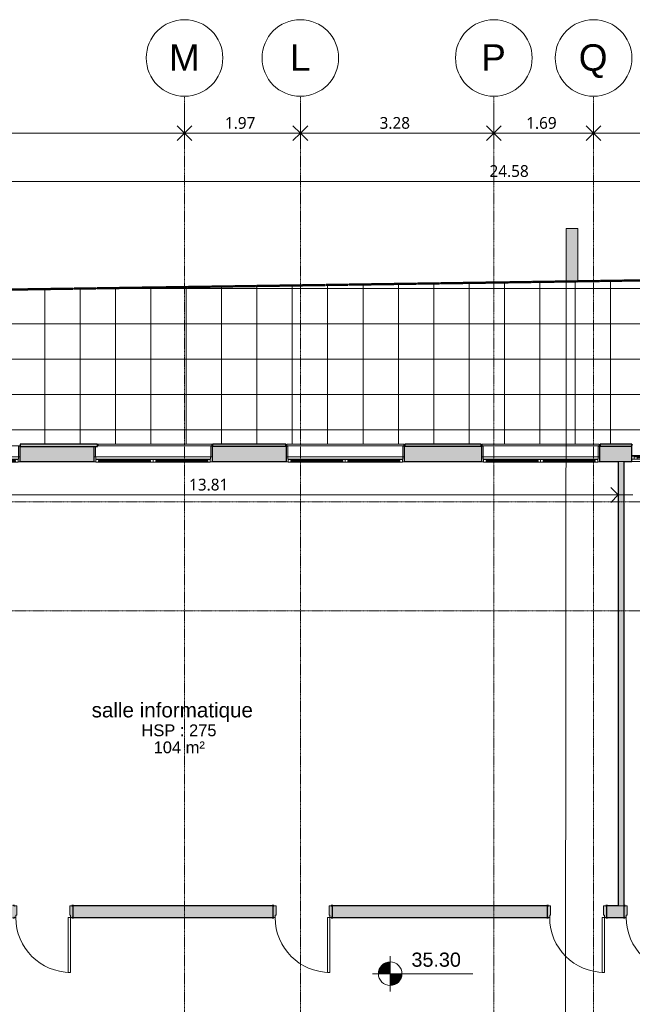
# Model space of a CAD drawing. Header units: millimetres. Extents: x -64334 to 32356, y -11421 to 53741.
# Tile 64 of 71: x -16966 to -6572, y 36573 to 53287. Entities that reach past the tile are written whole.
import ezdxf

# ---------------------------------------------------------------- set-up
doc = ezdxf.new("R2010")
doc.units = ezdxf.units.MM
doc.linetypes.add('Double tiret', pattern=[42.8625, 15.875, -4.7625, 6.35, -4.7625, 6.35, -4.7625])
doc.linetypes.add('Ligne de quadrillage', pattern=[22.225, 12.7, -3.175, 3.175, -3.175])
for name, color, linetype, lineweight in [('A-ANNO-DIMS', 211, 'Continuous', 9), ('A-ANNO-DIMS-100', 211, 'Continuous', 9), ('A-AREA-IDEN', 2, 'Continuous', 9), ('A-DOOR', 31, 'Continuous', 9), ('A-DOOR-FRAM', 31, 'Continuous', 9), ('A-FLOR', 192, 'Continuous', 9), ('A-FLOR-PATT', 8, 'Continuous', 9), ('A-GLAZ', 151, 'Continuous', 9), ('A-GLAZ-SILL', 1, 'Continuous', 9), ('A-WALL', 113, 'Continuous', 9), ('C-PROP-LINE', 91, 'Double tiret', 25), ('G-ANNO-DIMS', 111, 'Continuous', 9), ('G-ANNO-SYMB', 111, 'Continuous', 9), ('I-WALL', 2, 'Continuous', 9), ('S-GRID', 1, 'Continuous', 9), ('S-GRID-IDEN', 1, 'Continuous', 9)]:
    doc.layers.add(name, color=color, linetype=linetype, lineweight=lineweight)
doc.styles.add('Arial_1', font='arial.ttf', dxfattribs={"height": 450})
doc.styles.add('Arial_2', font='arial.ttf', dxfattribs={"height": 200})
doc.styles.add('Arial_3', font='arial.ttf', dxfattribs={"height": 240})
doc.styles.add('Arial_B', font='txt', dxfattribs={"height": 250})
doc.styles.add('Trebuchet MS_B', font='txt', dxfattribs={"height": 200})
doc.dimstyles.new('Cotes_linéaires_rouge_2mm', dxfattribs={"dimscale": 304.8, "dimtxt": 206.190181, "dimasz": 0.410105, "dimexe": 0.82021, "dimexo": 0.0625, "dimgap": 0.065617, "dimtad": 1, "dimlfac": 0.001, "dimrnd": 0.01, "dimzin": 0, "dimdsep": 46, "dimtxsty": 'Trebuchet MS_B', "dimblk1": 'OPEN30', "dimblk2": 'OPEN30', "dimsah": 1, "dimcen": 0.09, "dimdle": 0.82021, "dimazin": 0, "dimtfac": 1, "dimtdec": 4, "dimtix": 1, "dimtmove": 0, "dimatfit": 3, "dimfxl": 1.64042, "dimfxlon": 1, "dimtvp": 1, "dimtolj": 1, "dimtzin": 0, "dimarcsym": 2})

# ---------------------------------------------------------------- blocks, each defined once
blk = doc.blocks.new('2 Vantaux - 200 x 160-1522797-Niveau 00')
at = {"layer": 'A-GLAZ'}
for p, q in [((-1008, 140), (1006, 140)), ((976, -45), (-976, -45)), ((960, -85), (-960, -85)), ((-46, -95), (-924, -95)), ((-924, -138), (-46, -138)), ((-50, -99), (-920, -99)), ((-50, -134), (-920, -134)), ((-50, -125), (-51, -125)), ((1, -95), (-2, -95)), ((924, -95), (46, -95)), ((46, -138), (924, -138)), ((50, -99), (920, -99)), ((50, -134), (920, -134))]:
    blk.add_line(p, q, dxfattribs=at)
at = {"layer": 'A-GLAZ', "lineweight": 18}
for p, q in [((-1006, 133), (-1008, 131)), ((-979, 133), (-1006, 133)), ((-976, 130), (-979, 133)), ((-976, -50), (-976, 130)), ((979, 133), (976, 130)), ((976, 130), (976, -50)), ((1006, 133), (979, 133)), ((-1010, -125), (-1010, -133)), ((-1010, -133), (-970, -133)), ((-976, -50), (-1000, -50)), ((-1000, -50), (-976, -50)), ((-975, -51), (-976, -50)), ((-975, -85), (-975, -51)), ((-960, -85), (-975, -85)), ((-970, -133), (-970, -95)), ((-970, -95), (-960, -95)), ((-969, -95), (-970, -96)), ((-970, -96), (-970, -137)), ((-970, -137), (-969, -138)), ((-924, -95), (-969, -95)), ((-969, -138), (-924, -138)), ((-960, -95), (-960, -85)), ((-44, -109), (-926, -109)), ((-926, -109), (-926, -125)), ((-926, -125), (-926, -109)), ((-926, -109), (-920, -109)), ((-926, -125), (-44, -125)), ((-920, -125), (-926, -125)), ((-920, -99), (-924, -95)), ((-924, -138), (-920, -134)), ((-920, -109), (-920, -99)), ((-920, -134), (-920, -125)), ((-46, -95), (-50, -99)), ((-50, -99), (-50, -109)), ((-50, -109), (-44, -109)), ((-44, -125), (-50, -125)), ((-50, -125), (-50, -134)), ((-50, -134), (-46, -138)), ((-2, -95), (-46, -95)), ((-46, -138), (-2, -138)), ((-44, -125), (-44, -109)), ((-44, -109), (-44, -125)), ((0, -96), (-2, -95)), ((-2, -138), (0, -137)), ((1, -95), (0, -96)), ((0, -96), (0, -137)), ((0, -137), (0, -96)), ((0, -137), (1, -138)), ((46, -95), (1, -95)), ((1, -138), (46, -138)), ((44, -125), (44, -109)), ((44, -109), (50, -109)), ((926, -109), (44, -109)), ((44, -109), (44, -125)), ((50, -125), (44, -125)), ((44, -125), (926, -125)), ((50, -99), (46, -95)), ((46, -138), (50, -134)), ((50, -109), (50, -99)), ((50, -134), (50, -125)), ((924, -95), (920, -99)), ((920, -99), (920, -109)), ((920, -109), (926, -109)), ((926, -125), (920, -125)), ((920, -125), (920, -134)), ((920, -134), (924, -138)), ((968, -95), (924, -95)), ((924, -138), (968, -138)), ((926, -109), (926, -125)), ((926, -125), (926, -109)), ((975, -85), (960, -85)), ((960, -85), (960, -95)), ((960, -95), (970, -95)), ((970, -96), (968, -95)), ((968, -138), (970, -137)), ((970, -95), (970, -133)), ((970, -137), (970, -96)), ((970, -133), (1010, -133)), ((976, -50), (975, -51)), ((975, -51), (975, -85)), ((1000, -50), (976, -50)), ((976, -50), (1000, -50)), ((1010, -133), (1010, -125))]:
    blk.add_line(p, q, dxfattribs=at)
blk = doc.blocks.new('2 Vantaux - 200 x 160-V15-Niveau 00')
at = {"layer": 'A-GLAZ', "lineweight": 18}
for p, q in [((-976, -50), (-976, 125)), ((979, 133), (976, 130)), ((976, 130), (976, -50)), ((1006, 133), (979, 133)), ((1008, 131), (1006, 133)), ((-1010, -125), (-1010, -133)), ((-1010, -133), (-970, -133)), ((-976, -50), (-1000, -50)), ((-1000, -50), (-976, -50)), ((-975, -51), (-976, -50)), ((-975, -85), (-975, -51)), ((-960, -85), (-975, -85)), ((-970, -133), (-970, -95)), ((-970, -95), (-960, -95)), ((-969, -95), (-970, -96)), ((-970, -96), (-970, -137)), ((-970, -137), (-969, -138)), ((-924, -95), (-969, -95)), ((-969, -138), (-924, -138)), ((-960, -95), (-960, -85)), ((-44, -109), (-926, -109)), ((-926, -109), (-926, -125)), ((-926, -125), (-926, -109)), ((-926, -109), (-920, -109)), ((-926, -125), (-44, -125)), ((-920, -125), (-926, -125)), ((-920, -99), (-924, -95)), ((-924, -138), (-920, -134)), ((-920, -109), (-920, -99)), ((-920, -134), (-920, -125)), ((-46, -95), (-50, -99)), ((-50, -99), (-50, -109)), ((-50, -109), (-44, -109)), ((-44, -125), (-50, -125)), ((-50, -125), (-50, -134)), ((-50, -134), (-46, -138)), ((-2, -95), (-46, -95)), ((-46, -138), (-2, -138)), ((-44, -125), (-44, -109)), ((-44, -109), (-44, -125)), ((0, -96), (-2, -95)), ((-2, -138), (0, -137)), ((1, -95), (0, -96)), ((0, -96), (0, -137)), ((0, -137), (0, -96)), ((0, -137), (1, -138)), ((46, -95), (1, -95)), ((1, -138), (46, -138)), ((44, -125), (44, -109)), ((44, -109), (50, -109)), ((926, -109), (44, -109)), ((44, -109), (44, -125)), ((50, -125), (44, -125)), ((44, -125), (926, -125)), ((50, -99), (46, -95)), ((46, -138), (50, -134)), ((50, -109), (50, -99)), ((50, -134), (50, -125)), ((924, -95), (920, -99)), ((920, -99), (920, -109)), ((920, -109), (926, -109)), ((926, -125), (920, -125)), ((920, -125), (920, -134)), ((920, -134), (924, -138)), ((968, -95), (924, -95)), ((924, -138), (968, -138)), ((926, -109), (926, -125)), ((926, -125), (926, -109)), ((975, -85), (960, -85)), ((960, -85), (960, -95)), ((960, -95), (970, -95)), ((970, -96), (968, -95)), ((968, -138), (970, -137)), ((970, -95), (970, -133)), ((970, -137), (970, -96)), ((970, -133), (1010, -133)), ((976, -50), (975, -51)), ((975, -51), (975, -85)), ((1000, -50), (976, -50)), ((976, -50), (1000, -50)), ((1010, -133), (1010, -125))]:
    blk.add_line(p, q, dxfattribs=at)
at = {"layer": 'A-GLAZ'}
for p, q in [((-947, 140), (1008, 140)), ((976, -45), (-976, -45)), ((960, -85), (-960, -85)), ((-46, -95), (-924, -95)), ((-924, -138), (-46, -138)), ((-50, -99), (-920, -99)), ((-50, -134), (-920, -134)), ((1, -95), (-2, -95)), ((924, -95), (46, -95)), ((46, -138), (924, -138)), ((50, -99), (920, -99)), ((50, -134), (920, -134))]:
    blk.add_line(p, q, dxfattribs=at)
blk = doc.blocks.new('2 Vantaux - 200 x 160-V16-Niveau 00')
at = {"layer": 'A-GLAZ'}
for p, q in [((-1008, 140), (1008, 140)), ((976, -45), (-976, -45)), ((960, -85), (-960, -85)), ((-46, -95), (-924, -95)), ((-924, -138), (-46, -138)), ((-50, -99), (-920, -99)), ((-50, -134), (-920, -134)), ((1, -95), (-2, -95)), ((924, -95), (46, -95)), ((46, -138), (924, -138)), ((50, -99), (920, -99)), ((50, -134), (920, -134))]:
    blk.add_line(p, q, dxfattribs=at)
at = {"layer": 'A-GLAZ', "lineweight": 18}
for p, q in [((-1006, 133), (-1008, 131)), ((-979, 133), (-1006, 133)), ((-976, 130), (-979, 133)), ((-976, -50), (-976, 130)), ((979, 133), (976, 130)), ((976, 130), (976, -50)), ((1006, 133), (979, 133)), ((1008, 131), (1006, 133)), ((-1010, -125), (-1010, -133)), ((-1010, -133), (-970, -133)), ((-976, -50), (-1000, -50)), ((-1000, -50), (-976, -50)), ((-975, -51), (-976, -50)), ((-975, -85), (-975, -51)), ((-960, -85), (-975, -85)), ((-970, -133), (-970, -95)), ((-970, -95), (-960, -95)), ((-969, -95), (-970, -96)), ((-970, -96), (-970, -137)), ((-970, -137), (-969, -138)), ((-924, -95), (-969, -95)), ((-969, -138), (-924, -138)), ((-960, -95), (-960, -85)), ((-44, -109), (-926, -109)), ((-926, -109), (-926, -125)), ((-926, -125), (-926, -109)), ((-926, -109), (-920, -109)), ((-926, -125), (-44, -125)), ((-920, -125), (-926, -125)), ((-920, -99), (-924, -95)), ((-924, -138), (-920, -134)), ((-920, -109), (-920, -99)), ((-920, -134), (-920, -125)), ((-46, -95), (-50, -99)), ((-50, -99), (-50, -109)), ((-50, -109), (-44, -109)), ((-44, -125), (-50, -125)), ((-50, -125), (-50, -134)), ((-50, -134), (-46, -138)), ((-2, -95), (-46, -95)), ((-46, -138), (-2, -138)), ((-44, -125), (-44, -109)), ((-44, -109), (-44, -125)), ((0, -96), (-2, -95)), ((-2, -138), (0, -137)), ((1, -95), (0, -96)), ((0, -96), (0, -137)), ((0, -137), (0, -96)), ((0, -137), (1, -138)), ((46, -95), (1, -95)), ((1, -138), (46, -138)), ((44, -125), (44, -109)), ((44, -109), (50, -109)), ((926, -109), (44, -109)), ((44, -109), (44, -125)), ((50, -125), (44, -125)), ((44, -125), (926, -125)), ((50, -99), (46, -95)), ((46, -138), (50, -134)), ((50, -109), (50, -99)), ((50, -134), (50, -125)), ((924, -95), (920, -99)), ((920, -99), (920, -109)), ((920, -109), (926, -109)), ((926, -125), (920, -125)), ((920, -125), (920, -134)), ((920, -134), (924, -138)), ((968, -95), (924, -95)), ((924, -138), (968, -138)), ((926, -109), (926, -125)), ((926, -125), (926, -109)), ((975, -85), (960, -85)), ((960, -85), (960, -95)), ((960, -95), (970, -95)), ((970, -96), (968, -95)), ((968, -138), (970, -137)), ((970, -95), (970, -133)), ((970, -137), (970, -96)), ((970, -133), (1010, -133)), ((976, -50), (975, -51)), ((975, -51), (975, -85)), ((1000, -50), (976, -50)), ((976, -50), (1000, -50)), ((1010, -133), (1010, -125))]:
    blk.add_line(p, q, dxfattribs=at)
blk = doc.blocks.new('Fenêtre type 1 - 70 x 160cm-1522799-Niveau 00')
at = {"layer": 'A-GLAZ', "lineweight": 18}
for p, q in [((-350, 85), (-310, 85)), ((-305, 35), (-350, 35)), ((-310, 90), (-267, 90)), ((-310, 50), (-310, 90)), ((-310, 85), (-310, 50)), ((-267, 50), (-310, 50)), ((-310, 50), (-300, 50)), ((-300, 40), (-305, 35)), ((-300, 50), (-300, 40)), ((-267, 90), (-260, 83)), ((-260, 57), (-267, 50)), ((-260, 83), (-260, 57)), ((-260, 80), (260, 80)), ((-260, 60), (-260, 80)), ((260, 60), (-260, 60)), ((260, 83), (267, 90)), ((260, 57), (260, 83)), ((260, 80), (260, 60)), ((267, 50), (260, 57)), ((267, 90), (310, 90)), ((310, 50), (267, 50)), ((300, 50), (310, 50)), ((300, 40), (300, 50)), ((305, 35), (300, 40)), ((350, 35), (305, 35)), ((310, 90), (310, 50)), ((310, 85), (350, 85)), ((310, 50), (310, 85))]:
    blk.add_line(p, q, dxfattribs=at)
at = {"layer": 'A-GLAZ'}
for p, q in [((350, 25), (-350, 25)), ((300, 40), (-300, 40)), ((267, 90), (-267, 90)), ((-267, 50), (267, 50)), ((260, 83), (-260, 83)), ((-260, 57), (260, 57))]:
    blk.add_line(p, q, dxfattribs=at)
at = {"layer": 'A-GLAZ-SILL'}
for p, q in [((-348, 25), (-348, -152)), ((348, -152), (348, 25)), ((-350, -167), (-350, -166)), ((-350, -167), (-348, -167)), ((-348, -167), (-350, -167)), ((-348, -152), (-348, -167)), ((-348, -157), (-334, -157)), ((334, -157), (348, -157)), ((348, -167), (348, -152)), ((348, -157), (348, -153)), ((348, -167), (350, -167)), ((350, -167), (348, -167)), ((350, -125), (350, -152)), ((350, -152), (350, -167))]:
    blk.add_line(p, q, dxfattribs=at)
blk = doc.blocks.new('__Int_ Simple - __PP _0_93m x 2_25_-1409732-Niveau 00')
at = {"layer": 'A-DOOR'}
h = blk.add_hatch(color=254, dxfattribs=at)
h.paths.add_polyline_path([(465, -105), (480, -105), (480, -100), (450, -100), (450, -105)])
h.paths.add_polyline_path([(-520, -105), (-520, -100), (-550, -100), (-550, -105), (-535, -105)])
h.paths.add_polyline_path([(465, 100), (480, 100), (480, 105), (450, 105), (450, 100)])
h.paths.add_polyline_path([(-550, 100), (-520, 100), (-520, 105), (-550, 105)])
at = {"layer": 'A-DOOR-FRAM'}
h = blk.add_hatch(color=254, dxfattribs=at)
h.paths.add_polyline_path([(465, -100), (465, 100), (415, 100), (415, -60), (430, -60), (430, -100)])
h.paths.add_polyline_path([(-500, -100), (-500, -60), (-485, -60), (-485, 100), (-535, 100), (-535, -100)])
at = {"layer": 'A-DOOR', "lineweight": 25}
for p, q in [((-520, 105), (-550, 105)), ((-550, 105), (-550, 100)), ((-535, 100), (-520, 100)), ((-520, 100), (-520, 105)), ((480, 105), (450, 105)), ((450, 105), (450, 100)), ((450, 100), (465, 100)), ((480, 100), (480, 105)), ((-550, -100), (-550, -105)), ((-550, -105), (-520, -105)), ((-520, -100), (-535, -100)), ((-520, -105), (-520, -100)), ((465, -100), (450, -100)), ((450, -100), (450, -105)), ((450, -105), (480, -105)), ((480, -105), (480, -100))]:
    blk.add_line(p, q, dxfattribs=at)
at = {"layer": 'A-DOOR'}
for p, q in [((430, -100), (390, -100)), ((390, -1030), (390, -100)), ((430, -100), (430, -1030)), ((430, -1030), (390, -1030))]:
    blk.add_line(p, q, dxfattribs=at)
blk.add_arc((430, -100), 930, 180, 270, dxfattribs=at)
at = {"layer": 'A-DOOR-FRAM', "lineweight": 18}
for p, q in [((-485, 100), (-535, 100)), ((-485, -60), (-485, 100)), ((465, 100), (415, 100)), ((415, 100), (415, -60)), ((-535, -100), (-500, -100)), ((-500, -100), (-500, -60)), ((-500, -60), (-485, -60)), ((415, -60), (430, -60)), ((430, -60), (430, -100)), ((430, -100), (465, -100))]:
    blk.add_line(p, q, dxfattribs=at)
blk = doc.blocks.new('__Int_ Simple - __PP _0_93m x 2_25_-V30-Niveau 00')
at = {"layer": 'A-DOOR'}
h = blk.add_hatch(color=254, dxfattribs=at)
h.paths.add_polyline_path([(480, -105), (480, -100), (450, -100), (450, -105), (465, -105)])
h.paths.add_polyline_path([(-520, -105), (-520, -100), (-550, -100), (-550, -105), (-535, -105)])
h.paths.add_polyline_path([(465, 100), (480, 100), (480, 105), (450, 105), (450, 100)])
h.paths.add_polyline_path([(-520, 100), (-520, 105), (-538, 105), (-538, 100), (-535, 100)])
at = {"layer": 'A-DOOR-FRAM'}
h = blk.add_hatch(color=254, dxfattribs=at)
h.paths.add_polyline_path([(465, -100), (465, 100), (415, 100), (415, -60), (430, -60), (430, -100)])
h.paths.add_polyline_path([(-500, -100), (-500, -60), (-485, -60), (-485, 100), (-535, 100), (-535, -100)])
at = {"layer": 'A-DOOR', "lineweight": 25}
for p, q in [((-520, 105), (-538, 105)), ((-535, 100), (-520, 100)), ((-520, 100), (-520, 105)), ((480, 105), (450, 105)), ((450, 105), (450, 100)), ((450, 100), (465, 100)), ((480, 100), (480, 105)), ((-550, -100), (-550, -105)), ((-550, -105), (-520, -105)), ((-520, -100), (-535, -100)), ((-520, -105), (-520, -100)), ((465, -100), (450, -100)), ((450, -100), (450, -105)), ((450, -105), (480, -105)), ((480, -105), (480, -100))]:
    blk.add_line(p, q, dxfattribs=at)
at = {"layer": 'A-DOOR'}
for p, q in [((430, -100), (390, -100)), ((390, -1030), (390, -100)), ((430, -100), (430, -1030)), ((430, -1030), (390, -1030))]:
    blk.add_line(p, q, dxfattribs=at)
blk.add_arc((430, -100), 930, 180, 270, dxfattribs=at)
at = {"layer": 'A-DOOR-FRAM', "lineweight": 18}
for p, q in [((-485, 100), (-535, 100)), ((-485, -60), (-485, 100)), ((465, 100), (415, 100)), ((415, 100), (415, -60)), ((-535, -100), (-500, -100)), ((-500, -100), (-500, -60)), ((-500, -60), (-485, -60)), ((415, -60), (430, -60)), ((430, -60), (430, -100)), ((430, -100), (465, -100))]:
    blk.add_line(p, q, dxfattribs=at)
blk = doc.blocks.new('Family - ___-384955-Niveau 00')
at = {"layer": 'C-PROP-LINE', "color": 10, "lineweight": 50}
blk.add_line((-48592, -24915), (-49026, 4882), dxfattribs=at)
blk = doc.blocks.new('Coupe - Marque de la ligne de coupe - Horizontale pleine-15349-Niveau 00')
at = {"layer": 'G-ANNO-SYMB'}
blk.add_hatch(color=256, dxfattribs=at).paths.add_polyline_path([(0, 2), (0, 0), (-9, 0), (-9, 2)])
for p, q in [((0, 2), (-9, 2)), ((-9, 2), (-9, 0)), ((0, 0), (0, 2)), ((-9, 0), (0, 0))]:
    blk.add_line(p, q, dxfattribs=at)
blk = doc.blocks.new('Quadrillage - Extrémité de la ligne de quadrillage - Cercle-11506-Niveau 00')
at = {"layer": 'S-GRID-IDEN'}
blk.add_circle((0, 0), 6.5, dxfattribs=at)
blk = doc.blocks.new('DIMBLOCK4-Niveau 00')
at = {"layer": 'A-ANNO-DIMS-100'}
for p, q in [((-34290, 51859), (-34290, 51109)), ((-34290, 51359), (-34290, 51859)), ((-14169, 51859), (-14169, 51109)), ((-14169, 51359), (-14169, 51859)), ((-34290, 51359), (-14169, 51359))]:
    blk.add_line(p, q, dxfattribs=at)
at = {"layer": 'A-ANNO-DIMS-100', "lineweight": 25}
for p, q in [((-34290, 51359), (-34415, 51484)), ((-34290, 51359), (-34165, 51484)), ((-14169, 51359), (-14294, 51484)), ((-14169, 51359), (-14044, 51484)), ((-34290, 51359), (-34415, 51234)), ((-34290, 51359), (-34165, 51234)), ((-14169, 51359), (-14294, 51234)), ((-14169, 51359), (-14044, 51234))]:
    blk.add_line(p, q, dxfattribs=at)
at = {"layer": 'A-ANNO-DIMS-100', "color": 0, "insert": (-24609, 51635), "char_height": 200, "width": 910.03, "attachment_point": 1, "line_spacing_factor": 1.048425, "style": 'Trebuchet MS_B'}
blk.add_mtext('20.12', dxfattribs=at)
blk = doc.blocks.new('_Open30')
at = {"color": 0, "linetype": 'ByBlock', "lineweight": -2}
for p, q in [((-1, 0.27), (0, 0)), ((0, 0), (-1, -0.27)), ((0, 0), (-1, 0))]:
    blk.add_line(p, q, dxfattribs=at)
blk = doc.blocks.new('DIMBLOCK5-Niveau 00')
at = {"layer": 'A-ANNO-DIMS-100'}
for p, q in [((-14169, 51859), (-14169, 51109)), ((-14169, 51359), (-14169, 51859)), ((-12204, 51859), (-12204, 51109)), ((-12204, 51359), (-12204, 51859)), ((-14169, 51359), (-12204, 51359))]:
    blk.add_line(p, q, dxfattribs=at)
at = {"layer": 'A-ANNO-DIMS-100', "lineweight": 25}
for p, q in [((-14169, 51359), (-14294, 51484)), ((-14169, 51359), (-14044, 51484)), ((-12204, 51359), (-12329, 51484)), ((-12204, 51359), (-12079, 51484)), ((-14169, 51359), (-14294, 51234)), ((-14169, 51359), (-14044, 51234)), ((-12204, 51359), (-12329, 51234)), ((-12204, 51359), (-12079, 51234))]:
    blk.add_line(p, q, dxfattribs=at)
at = {"layer": 'A-ANNO-DIMS-100', "color": 0, "insert": (-13484, 51635), "char_height": 200, "width": 712.93, "attachment_point": 1, "line_spacing_factor": 1.048425, "style": 'Trebuchet MS_B'}
blk.add_mtext('1.97', dxfattribs=at)
blk = doc.blocks.new('DIMBLOCK6-Niveau 00')
at = {"layer": 'A-ANNO-DIMS-100'}
for p, q in [((-12204, 51859), (-12204, 51109)), ((-12204, 51359), (-12204, 51859)), ((-8922, 51859), (-8922, 51109)), ((-8922, 51359), (-8922, 51859)), ((-12204, 51359), (-8922, 51359))]:
    blk.add_line(p, q, dxfattribs=at)
at = {"layer": 'A-ANNO-DIMS-100', "lineweight": 25}
for p, q in [((-12204, 51359), (-12329, 51484)), ((-12204, 51359), (-12079, 51484)), ((-8922, 51359), (-9047, 51484)), ((-8922, 51359), (-8797, 51484)), ((-12204, 51359), (-12329, 51234)), ((-12204, 51359), (-12079, 51234)), ((-8922, 51359), (-9047, 51234)), ((-8922, 51359), (-8797, 51234))]:
    blk.add_line(p, q, dxfattribs=at)
at = {"layer": 'A-ANNO-DIMS-100', "color": 0, "insert": (-10860, 51635), "char_height": 200, "width": 712.93, "attachment_point": 1, "line_spacing_factor": 1.048425, "style": 'Trebuchet MS_B'}
blk.add_mtext('3.28', dxfattribs=at)
blk = doc.blocks.new('DIMBLOCK7-Niveau 00')
at = {"layer": 'A-ANNO-DIMS-100'}
for p, q in [((-8922, 51859), (-8922, 51109)), ((-8922, 51359), (-8922, 51859)), ((-7229, 51859), (-7229, 51109)), ((-7229, 51359), (-7229, 51859)), ((-8922, 51359), (-7229, 51359))]:
    blk.add_line(p, q, dxfattribs=at)
at = {"layer": 'A-ANNO-DIMS-100', "lineweight": 25}
for p, q in [((-8922, 51359), (-9047, 51484)), ((-8922, 51359), (-8797, 51484)), ((-7229, 51359), (-7354, 51484)), ((-7229, 51359), (-7104, 51484)), ((-8922, 51359), (-9047, 51234)), ((-8922, 51359), (-8797, 51234)), ((-7229, 51359), (-7354, 51234)), ((-7229, 51359), (-7104, 51234))]:
    blk.add_line(p, q, dxfattribs=at)
at = {"layer": 'A-ANNO-DIMS-100', "color": 0, "insert": (-8372, 51635), "char_height": 200, "width": 712.93, "attachment_point": 1, "line_spacing_factor": 1.048425, "style": 'Trebuchet MS_B'}
blk.add_mtext('1.69', dxfattribs=at)
blk = doc.blocks.new('DIMBLOCK8-Niveau 00')
at = {"layer": 'A-ANNO-DIMS-100'}
for p, q in [((-7229, 51859), (-7229, 51109)), ((-7229, 51359), (-7229, 51859)), ((1837, 51859), (1837, 51109)), ((1837, 51359), (1837, 51859)), ((-7229, 51359), (1837, 51359))]:
    blk.add_line(p, q, dxfattribs=at)
at = {"layer": 'A-ANNO-DIMS-100', "lineweight": 25}
for p, q in [((-7229, 51359), (-7354, 51484)), ((-7229, 51359), (-7104, 51484)), ((1837, 51359), (1712, 51484)), ((1837, 51359), (1962, 51484)), ((-7229, 51359), (-7354, 51234)), ((-7229, 51359), (-7104, 51234)), ((1837, 51359), (1712, 51234)), ((1837, 51359), (1962, 51234))]:
    blk.add_line(p, q, dxfattribs=at)
at = {"layer": 'A-ANNO-DIMS-100', "color": 0, "insert": (-2993, 51635), "char_height": 200, "width": 712.93, "attachment_point": 1, "line_spacing_factor": 1.048425, "style": 'Trebuchet MS_B'}
blk.add_mtext('9.07', dxfattribs=at)
blk = doc.blocks.new('DIMBLOCK27-Niveau 00')
at = {"layer": 'A-ANNO-DIMS-100', "lineweight": 25}
for p, q in [((-20907, 50543), (-21032, 50668)), ((-20907, 50543), (-20782, 50668)), ((3675, 50543), (3550, 50668)), ((3675, 50543), (3800, 50668)), ((-20907, 50543), (-21032, 50418)), ((-20907, 50543), (-20782, 50418)), ((3675, 50543), (3550, 50418)), ((3675, 50543), (3800, 50418))]:
    blk.add_line(p, q, dxfattribs=at)
at = {"layer": 'A-ANNO-DIMS-100'}
for p, q in [((-20907, 50043), (-20907, 50793)), ((3675, 50043), (3675, 50793)), ((-20907, 50543), (3675, 50543)), ((-20907, 50543), (-20907, 50043)), ((3675, 50543), (3675, 50043))]:
    blk.add_line(p, q, dxfattribs=at)
at = {"layer": 'A-ANNO-DIMS-100', "color": 0, "insert": (-8995, 50818), "char_height": 200, "width": 910.03, "attachment_point": 1, "line_spacing_factor": 1.048425, "style": 'Trebuchet MS_B'}
blk.add_mtext('24.58', dxfattribs=at)
blk = doc.blocks.new('DIMBLOCK254-Niveau 00')
at = {"layer": 'A-ANNO-DIMS-100'}
for p, q in [((-20617, 44719), (-20617, 45469)), ((-6811, 44719), (-6811, 45469)), ((-6561, 45219), (-20867, 45219)), ((-20617, 45219), (-20617, 44719)), ((-6811, 45219), (-6811, 44719))]:
    blk.add_line(p, q, dxfattribs=at)
at = {"layer": 'A-ANNO-DIMS-100', "lineweight": 25}
for p, q in [((-20617, 45219), (-20492, 45344)), ((-6811, 45219), (-6936, 45344)), ((-20617, 45219), (-20492, 45094)), ((-6811, 45219), (-6936, 45094))]:
    blk.add_line(p, q, dxfattribs=at)
at = {"layer": 'A-ANNO-DIMS-100', "color": 0, "insert": (-14093, 45495), "char_height": 200, "width": 910.03, "attachment_point": 1, "line_spacing_factor": 1.048425, "style": 'Trebuchet MS_B'}
blk.add_mtext('13.81', dxfattribs=at)
blk = doc.blocks.new('Cotes d_élévation - Cote d_élévation - Cible remplie-10655-Niveau 00')
at = {"layer": 'G-ANNO-DIMS'}
h = blk.add_hatch(color=256, dxfattribs=at)
edge = h.paths.add_edge_path()
edge.add_line((0, 0), (-2, 0))
edge.add_arc((0, 0), 2, 90, 180, ccw=False)
edge.add_line((0, 2), (0, 0))
h = blk.add_hatch(color=256, dxfattribs=at)
edge = h.paths.add_edge_path()
edge.add_line((0, 0), (2, 0))
edge.add_arc((0, 0), 2, 270, 360, ccw=False)
edge.add_line((0, -2), (0, 0))
for p, q in [((0, -3), (0, 3)), ((-3, 0), (14, 0))]:
    blk.add_line(p, q, dxfattribs=at)
blk.add_circle((0, 0), 2, dxfattribs=at)

msp = doc.modelspace()

# ---------------------------------------------------------------- hatches: boundary and pattern name
at = {"layer": 'A-FLOR-PATT'}
h = msp.add_hatch(dxfattribs=at)
h.set_pattern_fill('FP_1', color=256, style=0, pattern_type=2)
h.set_pattern_definition([(180, (-14741.15, 42123.1), (-7e-14, -600), []), (270, (-14741.15, 42123.1), (600, 4e-14), [])])
h.paths.add_polyline_path([(-56128.111, 27723.097), (-53741.152, 27723.097), (-53741.152, 45141.701), (-53770.139, 45141.701), (-53770.139, 45181.701), (-53741.152, 45181.701), (-53741.152, 45301.701), (-43577.138, 45301.701), (-43577.138, 43382.9), (-42845.138, 43382.9), (-42845.138, 43342.9), (-42828.772, 43342.9), (-42828.772, 43357.9), (-42811.096, 43357.9), (-42811.096, 43382.9), (-40826.954, 43382.9), (-40826.954, 43357.9), (-40811.954, 43357.9), (-40811.954, 43382.9), (-39146.094, 43382.9), (-39146.094, 43357.9), (-39131.094, 43357.9), (-39131.094, 43382.9), (-37145.183, 43382.9), (-37145.183, 43357.9), (-37130.183, 43357.9), (-37130.183, 43382.9), (-35022.062, 43382.9), (-35022.054, 43357.9), (-35006.456, 43357.9), (-35006.456, 43382.9), (-33022.334, 43382.9), (-33022.334, 43357.9), (-33006.082, 43357.9), (-33006.082, 43382.9), (-31739.562, 43382.9), (-31739.554, 43357.9), (-31723.956, 43357.9), (-31723.956, 43382.9), (-29739.834, 43382.9), (-29739.834, 43357.9), (-29723.582, 43357.9), (-29723.582, 43382.9), (-27152.062, 43382.9), (-27152.054, 43357.9), (-27136.456, 43357.9), (-27136.456, 43382.9), (-25152.334, 43382.9), (-25152.334, 43357.9), (-25136.082, 43357.9), (-25136.082, 43382.9), (-23885.883, 43382.9), (-23885.876, 43357.9), (-23870.278, 43357.9), (-23870.278, 43382.9), (-21886.156, 43382.9), (-21886.156, 43357.9), (-21869.903, 43357.9), (-21869.903, 43382.9), (-20906.697, 43382.9), (-20906.697, 46079.237), (-18969.697, 46079.237), (-18969.697, 46054.237), (-18954.697, 46054.237), (-18954.697, 46079.237), (-16970.555, 46079.237), (-16970.555, 46054.237), (-16955.555, 46054.237), (-16955.555, 46079.237), (-15648.386, 46079.237), (-15648.386, 46054.237), (-15633.386, 46054.237), (-15633.386, 46079.237), (-13708.725, 46079.237), (-13708.725, 46054.237), (-13693.725, 46054.237), (-13693.725, 46079.237), (-12449.725, 46079.237), (-12449.697, 46054.237), (-12434.12, 46054.237), (-12434.12, 46079.237), (-10449.998, 46079.237), (-10449.998, 46054.237), (-10433.745, 46054.237), (-10433.745, 46079.237), (-9134.725, 46079.237), (-9134.697, 46054.237), (-9119.12, 46054.237), (-9119.12, 46079.237), (-7134.998, 46079.237), (-7134.998, 46054.237), (-7118.745, 46054.237), (-7118.745, 46079.237), (-6580.158, 46079.237), (-6580.099, 46066.523), (-6578.099, 46067.241), (-6578.099, 46070.737), (-6564.553, 46070.737), (-6564.553, 46079.237), (-5896.368, 46079.237), (-5896.368, 46070.737), (-5882.099, 46070.737), (-5882.099, 46076.618), (-5880.116, 46074.115), (-5880.099, 46079.237), (-2363.559, 46079.237), (-2363.5, 46066.523), (-2361.5, 46067.241), (-2361.5, 46070.737), (-2347.954, 46070.737), (-2347.954, 46079.237), (-1706.942, 46079.237), (-1722.17, 48929.655), (-24914.656, 48591.56), (-25019.803, 46193.864), (-42244.924, 45919.61), (-42121.286, 47934.714), (-56128.111, 46588.726), (-56128.111, 29305.146)])
h.paths.add_polyline_path([(7450.79, 37872.417), (8478.305, 37895.753), (6247.912, 49591.04), (-1699.679, 49591.04), (-1696.337, 48965.547), (5768.461, 48977.677), (5793.998, 46575.817), (6183.041, 46558.755), (6220.776, 44160.398), (6616.302, 44152.72), (6629.735, 41752.064), (7012.097, 41761.991), (7019.192, 39268.907), (7434.221, 39262.983)])
h.paths.add_polyline_path([(-5880.116, 46066.523), (-5880.621, 46068.387), (-5882.099, 46066.523)])
h.paths.add_polyline_path([(-5880.116, 46069.057), (-5880.116, 46071.559), (-5881.839, 46070.11), (-5880.411, 46069.237)])
h.paths.add_polyline_path([(-5880.116, 46071.586), (-5880.116, 46074.089), (-5882.099, 46073.443)])
at = {"layer": 'A-WALL'}
h = msp.add_hatch(color=8, dxfattribs=at)
h.paths.add_polyline_path([(3634.645, 46039.237), (3674.645, 46039.237), (3674.645, 46079.237), (2011.822, 46079.237), (2011.822, 46039.237)])
h.paths.add_polyline_path([(-8.178, 46039.237), (-8.178, 46079.237), (-1663.517, 46079.237), (-1663.517, 46039.237), (-1518.69, 46039.237)])
h.paths.add_polyline_path([(-2363.559, 46039.237), (-2363.559, 46079.237), (-5880.116, 46079.237), (-5880.116, 46039.237), (-2571.481, 46039.237)])
h.paths.add_polyline_path([(-6782.646, 46039.237), (-6580.158, 46039.237), (-6580.158, 46079.237), (-7118.745, 46079.237), (-7118.745, 46039.237)])
h.paths.add_polyline_path([(-9239.158, 46039.237), (-9134.725, 46039.237), (-9134.725, 46079.237), (-10433.745, 46079.237), (-10433.745, 46039.237), (-9941.019, 46039.237)])
h.paths.add_polyline_path([(-12748.462, 46039.237), (-12449.725, 46039.237), (-12449.725, 46079.237), (-13693.725, 46079.237), (-13693.725, 46039.237), (-13450.322, 46039.237)])
h.paths.add_polyline_path([(-15906.835, 46039.237), (-15648.386, 46039.237), (-15648.386, 46079.237), (-16955.555, 46079.237), (-16955.555, 46039.237), (-16257.765, 46039.237)])
h.paths.add_polyline_path([(-19065.208, 46039.237), (-18969.697, 46039.237), (-18969.697, 46079.237), (-20866.697, 46079.237), (-20866.697, 46039.237), (-19767.069, 46039.237)])
h = msp.add_hatch(color=8, dxfattribs=at)
h.paths.add_polyline_path([(-6711.018, 45789.237), (-6580.099, 45789.237), (-6580.099, 46039.237), (-7126.697, 46039.237), (-7126.697, 45789.237), (-6782.646, 45789.237)])
h.paths.add_polyline_path([(-12441.697, 45789.237), (-12441.697, 46039.237), (-13701.697, 46039.237), (-13701.697, 45789.237), (-12748.462, 45789.237)])
h.paths.add_polyline_path([(3634.645, 45789.237), (3634.645, 46039.237), (2011.822, 46039.237), (2011.822, 45839.237), (2051.822, 45839.237), (2051.822, 45789.237), (3384.645, 45789.237)])
h.paths.add_polyline_path([(-9126.697, 45789.237), (-9126.697, 46039.237), (-10441.697, 46039.237), (-10441.697, 45789.237), (-9239.158, 45789.237)])
h.paths.add_polyline_path([(-1518.69, 45789.237), (-48.178, 45789.237), (-48.178, 45839.237), (-8.178, 45839.237), (-8.178, 46039.237), (-1663.5, 46039.237), (-1663.5, 45789.237)])
h.paths.add_polyline_path([(-5767.305, 45789.237), (-2363.5, 45789.237), (-2363.5, 46039.237), (-5880.099, 46039.237), (-5880.099, 45789.237), (-5837.305, 45789.237)])
h.paths.add_polyline_path([(-16961.697, 45789.237), (-15701.697, 45789.237), (-15701.697, 46039.237), (-16961.697, 46039.237), (-16961.697, 45850.292)])
h.paths.add_polyline_path([(-20616.697, 45789.237), (-18961.697, 45789.237), (-18961.697, 46039.237), (-20866.697, 46039.237), (-20866.697, 45789.237)])
h = msp.add_hatch(color=8, dxfattribs=at)
h.paths.add_polyline_path([(-1693.5, 38043.989), (-1381.018, 38043.989), (-1381.018, 38243.989), (-1693.5, 38243.989), (-1693.5, 38143.989)])
h.paths.add_polyline_path([(-2693.5, 38043.989), (-2693.5, 38243.989), (-5708.5, 38243.989), (-5708.5, 38043.989), (-4326.133, 38043.989)])
h.paths.add_polyline_path([(-7008.5, 38043.989), (-6708.5, 38043.989), (-6708.5, 38243.989), (-7008.5, 38243.989), (-7008.5, 38143.989)])
h.paths.add_polyline_path([(-8008.5, 38043.989), (-8008.5, 38243.989), (-11666.697, 38243.989), (-11666.697, 38043.989), (-9941.019, 38043.989)])
h.paths.add_polyline_path([(-12666.697, 38043.989), (-12666.697, 38243.989), (-16066.697, 38243.989), (-16066.697, 38043.989), (-15555.905, 38043.989)])
h.paths.add_polyline_path([(-17066.697, 38043.989), (-17066.697, 38243.989), (-22166.697, 38243.989), (-22166.697, 38043.989), (-21170.79, 38043.989)])
h.paths.add_polyline_path([(-23166.697, 38043.989), (-23166.697, 38243.989), (-27266.697, 38243.989), (-27266.697, 38043.989), (-26785.676, 38043.989)])
h.paths.add_polyline_path([(-28566.697, 38043.989), (-28266.697, 38043.989), (-28266.697, 38243.989), (-28566.697, 38243.989), (-28566.697, 38143.989)])
h.paths.add_polyline_path([(-29566.697, 38043.989), (-29566.697, 38243.989), (-36459.054, 38243.989), (-36459.054, 38043.989), (-32400.562, 38043.989)])
h.paths.add_polyline_path([(-38709.054, 38043.989), (-37459.054, 38043.989), (-37459.054, 38243.989), (-38709.054, 38243.989), (-38709.054, 38143.989)])
at = {"layer": 'I-WALL'}
msp.add_hatch(color=8, dxfattribs=at).paths.add_polyline_path([(-6711.018, 38243.989), (-6711.018, 45789.237), (-6811.018, 45789.237), (-6811.018, 38243.989)])

# ---------------------------------------------------------------- linework, layer by layer
at = {"layer": 'A-FLOR'}
msp.add_line((-1722.17, 48929.655), (-24914.656, 48591.56), dxfattribs=at)
at = {"layer": 'A-WALL', "lineweight": 25}
for p, q in [((-16961.697, 46039.237), (-16961.697, 45789.237)), ((-16961.697, 46039.237), (-15648.386, 46039.237)), ((-15648.386, 46079.237), (-16955.555, 46079.237)), ((-16955.555, 46079.237), (-16955.555, 46039.237)), ((-15701.697, 45789.237), (-15701.697, 46039.237)), ((-15648.386, 46039.237), (-15648.386, 46079.237)), ((-12441.697, 46039.237), (-13701.697, 46039.237)), ((-13701.697, 46039.237), (-13701.697, 45789.237)), ((-12449.725, 46079.237), (-13693.725, 46079.237)), ((-13693.725, 46079.237), (-13693.725, 46039.237)), ((-12449.725, 46039.237), (-12449.725, 46079.237)), ((-12441.697, 45789.237), (-12441.697, 46039.237)), ((-9126.697, 46039.237), (-10441.697, 46039.237)), ((-10441.697, 46039.237), (-10441.697, 45789.237)), ((-9134.725, 46079.237), (-10433.745, 46079.237)), ((-10433.745, 46079.237), (-10433.745, 46039.237)), ((-9134.725, 46039.237), (-9134.725, 46079.237)), ((-9126.697, 45789.237), (-9126.697, 46039.237)), ((-6580.099, 46039.237), (-7126.697, 46039.237)), ((-7126.697, 46039.237), (-7126.697, 45789.237)), ((-6580.158, 46079.237), (-7118.745, 46079.237)), ((-7118.745, 46079.237), (-7118.745, 46039.237)), ((-6580.158, 46039.237), (-6580.158, 46079.237)), ((-6580.099, 45789.237), (-6580.099, 46039.237)), ((-16961.697, 45789.237), (-15701.697, 45789.237)), ((-13701.697, 45789.237), (-12441.697, 45789.237)), ((-10441.697, 45789.237), (-9126.697, 45789.237)), ((-7126.697, 45789.237), (-6811.018, 45789.237)), ((-6711.018, 45789.237), (-6580.099, 45789.237)), ((-12666.697, 38243.989), (-16066.697, 38243.989)), ((-16066.697, 38243.989), (-16066.697, 38043.989)), ((-12666.697, 38043.989), (-12666.697, 38243.989)), ((-8008.5, 38243.989), (-11666.697, 38243.989)), ((-11666.697, 38243.989), (-11666.697, 38043.989)), ((-8008.5, 38043.989), (-8008.5, 38243.989)), ((-6811.018, 38243.989), (-7008.5, 38243.989)), ((-7008.5, 38243.989), (-7008.5, 38043.989)), ((-6708.5, 38243.989), (-6711.018, 38243.989)), ((-6708.5, 38043.989), (-6708.5, 38243.989)), ((-16066.697, 38043.989), (-12666.697, 38043.989)), ((-11666.697, 38043.989), (-8008.5, 38043.989)), ((-7008.5, 38043.989), (-6708.5, 38043.989))]:
    msp.add_line(p, q, dxfattribs=at)
at = {"layer": 'A-WALL'}
for p, q in [((-15633.386, 46079.237), (-13708.725, 46079.237)), ((-15633.386, 46079.237), (-15633.386, 46054.237)), ((-13708.725, 46079.237), (-13708.725, 46054.175)), ((-12434.12, 46079.237), (-10449.998, 46079.237)), ((-12434.12, 46054.237), (-12434.12, 46079.237)), ((-10449.998, 46054.171), (-10449.998, 46079.237)), ((-9119.12, 46079.237), (-7134.998, 46079.237)), ((-9119.12, 46079.237), (-9119.12, 46054.237)), ((-7134.998, 46054.171), (-7134.998, 46079.237)), ((-6711.018, 45789.237), (-6811.018, 45789.237)), ((-5880.099, 45789.237), (-6580.099, 45789.237)), ((-6811.018, 38243.989), (-6711.018, 38243.989))]:
    msp.add_line(p, q, dxfattribs=at)
at = {"layer": 'G-ANNO-SYMB'}
msp.add_line((-7736.956, 4984.232), (-7694.957, 48844.227), dxfattribs=at)
at = {"layer": 'I-WALL', "lineweight": 25}
for p, q in [((-6811.018, 45789.237), (-6811.018, 38243.989)), ((-6711.018, 38243.989), (-6711.018, 45789.237))]:
    msp.add_line(p, q, dxfattribs=at)
at = {"layer": 'S-GRID', "linetype": 'Ligne de quadrillage', "lineweight": 18}
for p, q in [((-14169.115, -7247.936), (-14169.115, 51986.924)), ((-12204.115, -7247.936), (-12204.115, 51986.924)), ((-8921.615, -7247.936), (-8921.615, 51986.924)), ((-7229.115, -7247.936), (-7229.115, 51986.924)), ((-63034.151, 45100.937), (31922.827, 45100.937)), ((-63034.151, 43250.937), (31922.827, 43250.937))]:
    msp.add_line(p, q, dxfattribs=at)

# ---------------------------------------------------------------- block references
at = {"layer": 'A-DOOR'}
for name, p in [('__Int_ Simple - __PP _0_93m x 2_25_-1409732-Niveau 00', (-16531.697, 38143.989)), ('__Int_ Simple - __PP _0_93m x 2_25_-1409732-Niveau 00', (-12131.697, 38143.989)), ('__Int_ Simple - __PP _0_93m x 2_25_-1409732-Niveau 00', (-7473.5, 38143.989)), ('__Int_ Simple - __PP _0_93m x 2_25_-V30-Niveau 00', (-6173.5, 38143.989))]:
    msp.add_blockref(name, p, dxfattribs=at)
at = {"layer": 'A-GLAZ'}
for name, p in [('2 Vantaux - 200 x 160-1522797-Niveau 00', (-17961.697, 45914.237)), ('2 Vantaux - 200 x 160-V15-Niveau 00', (-14701.697, 45914.237)), ('2 Vantaux - 200 x 160-V16-Niveau 00', (-11441.697, 45914.237)), ('2 Vantaux - 200 x 160-V16-Niveau 00', (-8126.697, 45914.237))]:
    msp.add_blockref(name, p, dxfattribs=at)
at = {"layer": 'A-GLAZ', "rotation": 180}
msp.add_blockref('Fenêtre type 1 - 70 x 160cm-1522799-Niveau 00', (-6230.099, 45914.237), dxfattribs=at)
at = {"layer": 'C-PROP-LINE', "color": 10, "lineweight": 50, "rotation": 270.0000000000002}
msp.add_blockref('Family - ___-384955-Niveau 00', (0, 0), dxfattribs=at)
at = {"layer": 'G-ANNO-DIMS', "xscale": 99.99999999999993, "yscale": 99.99999999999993, "zscale": 99.99999999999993}
msp.add_blockref('Cotes d_élévation - Cote d_élévation - Cible remplie-10655-Niveau 00', (-10680.188, 37092.197), dxfattribs=at)
at = {"layer": 'G-ANNO-SYMB', "xscale": 99.99999999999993, "yscale": 99.99999999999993, "zscale": 99.99999999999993, "rotation": 269.9451348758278}
msp.add_blockref('Coupe - Marque de la ligne de coupe - Horizontale pleine-15349-Niveau 00', (-7694.957, 48844.227), dxfattribs=at)
at = {"layer": 'S-GRID-IDEN', "xscale": 99.99999999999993, "yscale": 99.99999999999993, "zscale": 99.99999999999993}
for p in [(-14169.115, 52636.924), (-12204.115, 52636.924), (-8921.615, 52636.924), (-7229.115, 52636.924)]:
    msp.add_blockref('Quadrillage - Extrémité de la ligne de quadrillage - Cercle-11506-Niveau 00', p, dxfattribs=at)

# ---------------------------------------------------------------- texts
at = {"layer": 'A-AREA-IDEN', "attachment_point": 1}
for s, insert, char_height, width, style in [('salle informatique', (-15745.604, 41693.16), 250, 3623.6275, 'Arial_B'), ('HSP : 275', (-14900.195, 41324.018), 200, 1579.32437, 'Arial_2'), ('104 m²', (-14693.604, 41035.246), 200, 1074.26125, 'Arial_2')]:
    msp.add_mtext(s, dxfattribs=dict(at, insert=insert, char_height=char_height, width=width, style=style))
at = {"layer": 'S-GRID-IDEN', "char_height": 450, "attachment_point": 1, "style": 'Arial_1'}
for s, insert, width in [('M', (-14433.737, 52869.49), 633.33312), ('L', (-12382.737, 52869.49), 424.89437), ('P', (-9136.737, 52869.49), 513.08), ('Q', (-7480.737, 52869.49), 601.26562)]:
    msp.add_mtext(s, dxfattribs=dict(at, insert=insert, width=width))

# ---------------------------------------------------------------- dimensions: what is measured, and where the dimension line sits
at = {"layer": 'A-ANNO-DIMS'}
for base, p1, p2, override, picture, middle in [((-14169.115, 51358.939), (-34290.491, 51858.939), (-14169.115, 51858.939), {"dimpost": '<>', "dimfxl": 20121.376066}, 'DIMBLOCK4-Niveau 00', (-24229.803, 51482.71)), ((-7229.115, 51358.939), (-8921.615, 51858.939), (-7229.115, 51858.939), {"dimpost": '<>', "dimfxl": 1692.499999}, 'DIMBLOCK7-Niveau 00', (-8075.365, 51482.912)), ((1837.212, 51358.939), (-7229.115, 51858.939), (1837.212, 51858.939), {"dimpost": '<>', "dimfxl": 9066.32738}, 'DIMBLOCK8-Niveau 00', (-2695.951, 51482.71)), ((-20616.697, 45218.942), (-6811.018, 44718.942), (-20616.697, 44718.942), {"dimpost": '<>', "dimfxl": 13805.679832}, 'DIMBLOCK254-Niveau 00', (-13713.858, 45342.713))]:
    dim = msp.add_linear_dim(base=base, p1=p1, p2=p2, angle=0, dimstyle='Cotes_linéaires_rouge_2mm', override=override, dxfattribs=at)
    dim.commit()
    dim.dimension.update_dxf_attribs({"geometry": picture, "text_midpoint": middle})
for base, p1, p2, override, picture, middle in [((-12204.115137, 51358.939048), (-14169.115139, 51858.939048), (-12204.115137, 51858.939048), {"dimpost": '<>', "dimfxl": 1965.000002}, 'DIMBLOCK5-Niveau 00', (-13186.615138, 51482.710087)), ((-8921.615, 51358.939), (-12204.115, 51858.939), (-8921.615, 51858.939), {"dimpost": '<>', "dimfxl": 3282.499998}, 'DIMBLOCK6-Niveau 00', (-10562.865, 51482.71)), ((3674.645, 50542.554), (-20906.697, 50042.554), (3674.645, 50042.554), {"dimpost": '<>', "dimfxl": 24581.341927}, 'DIMBLOCK27-Niveau 00', (-8616.026, 50666.325))]:
    dim = msp.add_linear_dim(base=base, p1=p1, p2=p2, dimstyle='Cotes_linéaires_rouge_2mm', override=override, dxfattribs=at)
    dim.commit()
    dim.dimension.update_dxf_attribs({"geometry": picture, "text_midpoint": middle})

# ---------------------------------------------------------------- next in the draw order: texts
at = {"layer": 'G-ANNO-DIMS', "insert": (-10318.908, 37450.935), "char_height": 240, "width": 1004.89974, "attachment_point": 1, "line_spacing_factor": 0.941778, "style": 'Arial_3', "bg_fill": 3, "box_fill_scale": 1.25, "bg_fill_color": 256, "bg_fill_true_color": 13158600, "bg_fill_transparency": 0}
msp.add_mtext('35.30', dxfattribs=at)

doc.saveas('drawing.dxf')
